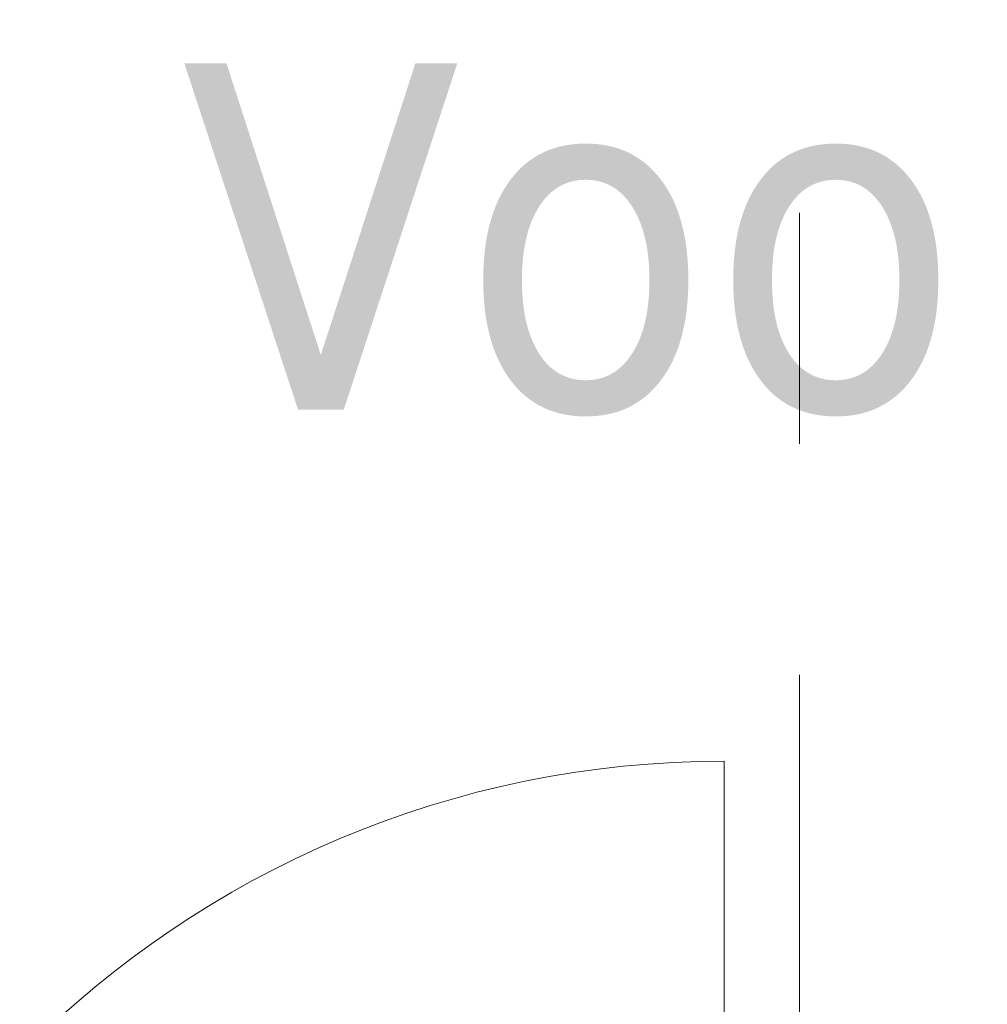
# Model space of a CAD drawing. Extents: x 2820 to 91013, y 1478 to 38178.
# Tile 130 of 182: x 36981 to 37646, y 34729 to 35406. Entities that reach past the tile are written whole.
import ezdxf

# ---------------------------------------------------------------- set-up
doc = ezdxf.new("R2010")
doc.units = 0
doc.header["$LTSCALE"] = 50
doc.linetypes.add('Onderlegger 2e verdieping$0$stramien', pattern=[22.225, 12.7, -3.175, 3.175, -3.175])
doc.layers.get('0').update_dxf_attribs({"linetype": 'CONTINUOUS'})
for name, color, linetype, lineweight in [('Onderlegger 2e verdieping$0$A-AREA-IDEN', 8, 'CONTINUOUS', 18), ('Onderlegger 2e verdieping$0$A-DOOR', 8, 'CONTINUOUS', 25), ('Onderlegger 2e verdieping$0$A-GENM', 8, 'CONTINUOUS', 18), ('Onderlegger 2e verdieping$0$S-GRID', 8, 'CONTINUOUS', 18)]:
    doc.layers.add(name, color=color, linetype=linetype, lineweight=lineweight)
doc.styles.add('Onderlegger 2e verdieping$0$Tahoma_1', font='TAHOMA.TTF', dxfattribs={"height": 238.040123})

# ---------------------------------------------------------------- blocks, each defined once
blk = doc.blocks.new('Onderlegger 2e verdieping$0$32_KA_hout_67-114-enkele_deur_met dorpel - H630d-V137-Plotview 2e Verdieping - schaal 1 op 100')
at = {"layer": 'Onderlegger 2e verdieping$0$A-GENM'}
blk.add_line((339.89, 52), (339.89, 732), dxfattribs=at)
blk.add_arc((339.89, 52), 680, 90, 180, dxfattribs=at)
blk = doc.blocks.new('Onderlegger 2e verdieping')
at = {"layer": 'Onderlegger 2e verdieping$0$S-GRID', "linetype": 'Onderlegger 2e verdieping$0$stramien'}
blk.add_line((37516.6, 37178.2), (37516.6, 1478.2), dxfattribs=at)
at = {"layer": 'Onderlegger 2e verdieping$0$A-DOOR'}
blk.add_blockref('Onderlegger 2e verdieping$0$32_KA_hout_67-114-enkele_deur_met dorpel - H630d-V137-Plotview 2e Verdieping - schaal 1 op 100', (37124.95, 34164.45), dxfattribs=at)
at = {"layer": 'Onderlegger 2e verdieping$0$A-AREA-IDEN', "insert": (38397.21, 35375.98), "char_height": 238.0401, "width": 3177, "attachment_point": 2, "line_spacing_factor": 1.000232, "style": 'Onderlegger 2e verdieping$0$Tahoma_1'}
blk.add_mtext('Voorruimte dames\\P11 m²', dxfattribs=at)

msp = doc.modelspace()

# ---------------------------------------------------------------- block references
msp.add_blockref('Onderlegger 2e verdieping', (0, 0))

doc.saveas('drawing.dxf')
